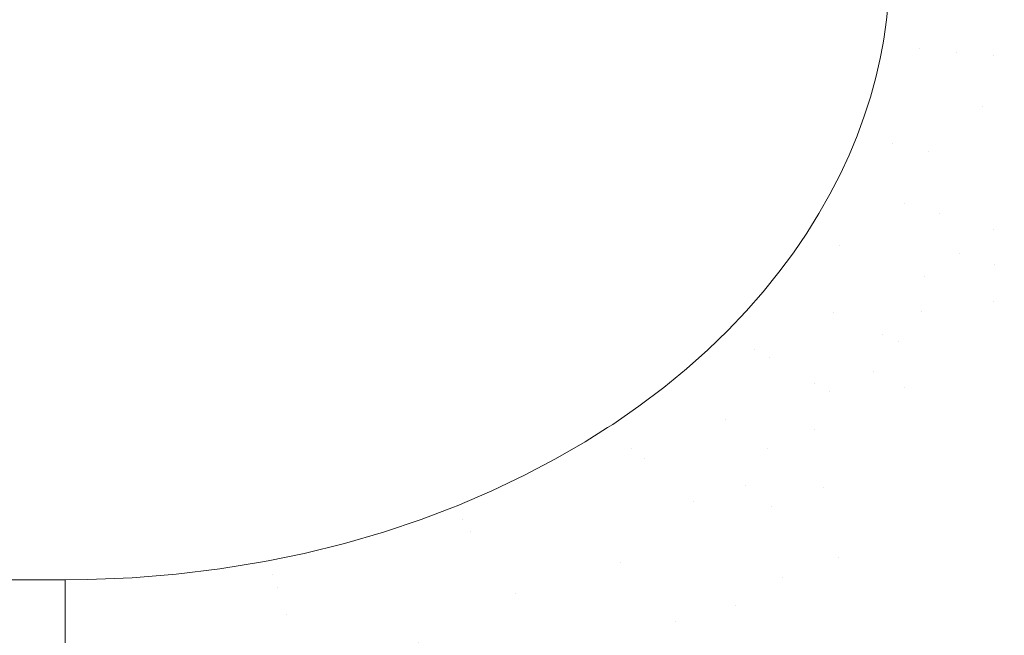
# Model space of a CAD drawing. Header units: centimetres. Extents: x -35.1 to 36.2, y 4.2 to 6.
# Tile 232 of 256: x 11.9935 to 12.1532, y 4.5912 to 4.691. Entities that reach past the tile are written whole.
import ezdxf

# ---------------------------------------------------------------- set-up
doc = ezdxf.new("R2010")
doc.units = ezdxf.units.CM
doc.header["$LTSCALE"] = 2.54
doc.layers.add('Lucido design-1', color=7, linetype='Continuous')

# ---------------------------------------------------------------- blocks, each defined once
blk = doc.blocks.new('Gruppo-4-1')
at = {"color": 7, "linetype": 'Continuous', "lineweight": 9}
blk.add_3dface([(-34.95277, 5.90021, -2276.22217), (-34.95277, 4.30021, -2276.22217), (36.07969, 4.30021, -2276.22217), (36.07969, 5.90021, -2276.22217)], dxfattribs=at)
for points, invisible_edges in [([(12.1341, 4.69101, -2276.62217), (12.13364, 4.68788, -2276.62217), (-11.00774, 5.90021, -2276.62217)], 10), ([(12.13364, 4.68788, -2276.62217), (12.13347, 4.68694, -2276.62217), (-11.00774, 5.90021, -2276.62217)], 10), ([(-11.00774, 4.70021, -2276.62217), (-11.00774, 5.90021, -2276.62217), (12.13347, 4.68694, -2276.62217)], 10), ([(-11.0077, 4.69788, -2276.62217), (-11.00774, 4.70021, -2276.62217), (12.13347, 4.68694, -2276.62217)], 10), ([(12.1341, 4.69101, -2276.62217), (12.13442, 4.69414, -2276.62217), (12.14063, 4.70021, -2276.62229), (12.13939, 4.68635, -2276.62227)], 14), ([(12.14539, 4.68574, -2276.62257), (12.13939, 4.68635, -2276.62227), (12.14166, 4.70021, -2276.62231)], 11), ([(12.13939, 4.68635, -2276.62227), (12.14063, 4.70021, -2276.62229), (12.14166, 4.70021, -2276.62231)], 9), ([(12.14166, 4.70021, -2276.62231), (12.14668, 4.70021, -2276.6226), (12.14539, 4.68574, -2276.62257)], 10), ([(12.14539, 4.68574, -2276.62257), (12.14668, 4.70021, -2276.6226), (12.14862, 4.70021, -2276.62272)], 9), ([(12.14862, 4.70021, -2276.62272), (12.15147, 4.68514, -2276.62309), (12.14539, 4.68574, -2276.62257)], 11), ([(12.14862, 4.70021, -2276.62272), (12.15281, 4.70021, -2276.62313), (12.15147, 4.68514, -2276.62309)], 10), ([(12.15147, 4.68514, -2276.62309), (12.15281, 4.70021, -2276.62313), (12.15551, 4.70021, -2276.62339)], 9), ([(12.15551, 4.70021, -2276.62339), (12.15761, 4.68452, -2276.62384), (12.15147, 4.68514, -2276.62309)], 11), ([(-11.00754, 4.69481, -2276.62217), (-11.0077, 4.69788, -2276.62217), (12.13347, 4.68694, -2276.62217)], 10), ([(-11.00726, 4.69173, -2276.62217), (-11.00754, 4.69481, -2276.62217), (12.13347, 4.68694, -2276.62217)], 10), ([(12.13347, 4.68694, -2276.62217), (-11.00654, 4.68694, -2276.62217), (-11.00684, 4.68863, -2276.62217), (-11.00726, 4.69173, -2276.62217)], 9), ([(12.13364, 4.68788, -2276.62217), (12.1341, 4.69101, -2276.62217), (12.13939, 4.68635, -2276.62227)], 10), ([(-11.00654, 4.68694, -2276.62217), (12.13347, 4.68694, -2276.62217), (12.00089, 4.60021, -2276.62217), (-10.87397, 4.60021, -2276.62217)], 11), ([(12.00452, 4.60025, -2276.62217), (12.00089, 4.60021, -2276.62217), (12.13347, 4.68694, -2276.62217)], 10), ([(12.0189, 4.60112, -2276.62217), (12.01174, 4.60054, -2276.62217), (12.00452, 4.60025, -2276.62217), (12.13347, 4.68694, -2276.62217)], 12), ([(12.13347, 4.68694, -2276.62217), (12.02595, 4.60198, -2276.62217), (12.0189, 4.60112, -2276.62217)], 9), ([(12.13347, 4.68694, -2276.62217), (12.03287, 4.60311, -2276.62217), (12.02595, 4.60198, -2276.62217)], 9), ([(12.13347, 4.68694, -2276.62217), (12.03382, 4.60331, -2276.62217), (12.03287, 4.60311, -2276.62217)], 9), ([(12.04618, 4.60612, -2276.62217), (12.03962, 4.6045, -2276.62217), (12.03382, 4.60331, -2276.62217), (12.13347, 4.68694, -2276.62217)], 12), ([(12.13347, 4.68694, -2276.62217), (12.05252, 4.60796, -2276.62217), (12.04618, 4.60612, -2276.62217)], 9), ([(12.13347, 4.68694, -2276.62217), (12.05862, 4.61, -2276.62217), (12.05252, 4.60796, -2276.62217)], 9), ([(12.13347, 4.68694, -2276.62217), (12.06384, 4.61199, -2276.62217), (12.05862, 4.61, -2276.62217)], 9), ([(12.06447, 4.61223, -2276.62217), (12.06384, 4.61199, -2276.62217), (12.13347, 4.68694, -2276.62217)], 10), ([(12.07006, 4.61462, -2276.62217), (12.06447, 4.61223, -2276.62217), (12.13347, 4.68694, -2276.62217)], 10), ([(12.07537, 4.61715, -2276.62217), (12.07006, 4.61462, -2276.62217), (12.13347, 4.68694, -2276.62217)], 10), ([(12.08042, 4.6198, -2276.62217), (12.07537, 4.61715, -2276.62217), (12.13347, 4.68694, -2276.62217)], 10), ([(12.13347, 4.68694, -2276.62217), (12.08884, 4.62488, -2276.62217), (12.08518, 4.62256, -2276.62217), (12.08042, 4.6198, -2276.62217)], 9), ([(12.08968, 4.62541, -2276.62217), (12.08884, 4.62488, -2276.62217), (12.13347, 4.68694, -2276.62217)], 10), ([(12.09391, 4.62834, -2276.62217), (12.08968, 4.62541, -2276.62217), (12.13347, 4.68694, -2276.62217)], 10), ([(12.13347, 4.68694, -2276.62217), (12.10165, 4.63443, -2276.62217), (12.09794, 4.63139, -2276.62217), (12.09391, 4.62834, -2276.62217)], 9), ([(12.1051, 4.63751, -2276.62217), (12.10165, 4.63443, -2276.62217), (12.13347, 4.68694, -2276.62217)], 10), ([(12.10832, 4.64063, -2276.62217), (12.1051, 4.63751, -2276.62217), (12.13347, 4.68694, -2276.62217)], 10), ([(12.11131, 4.64376, -2276.62217), (12.10832, 4.64063, -2276.62217), (12.13347, 4.68694, -2276.62217)], 10), ([(12.11408, 4.64691, -2276.62217), (12.11131, 4.64376, -2276.62217), (12.13347, 4.68694, -2276.62217)], 10), ([(12.11663, 4.65007, -2276.62217), (12.11408, 4.64691, -2276.62217), (12.13347, 4.68694, -2276.62217)], 10), ([(12.13347, 4.68694, -2276.62217), (12.12114, 4.65639, -2276.62217), (12.11899, 4.65324, -2276.62217), (12.11663, 4.65007, -2276.62217)], 9), ([(12.12114, 4.65641, -2276.62217), (12.12114, 4.65639, -2276.62217), (12.13347, 4.68694, -2276.62217), (12.13306, 4.68475, -2276.62217)], 10), ([(12.13306, 4.68475, -2276.62217), (12.13347, 4.68694, -2276.62217), (12.13939, 4.68635, -2276.62227)], 10), ([(12.13939, 4.68635, -2276.62227), (12.13347, 4.68694, -2276.62217), (12.13364, 4.68788, -2276.62217)], 9), ([(12.13147, 4.67848, -2276.62217), (12.13233, 4.68162, -2276.62217), (12.13939, 4.68635, -2276.62227), (12.13504, 4.67096, -2276.62227)], 14), ([(12.13233, 4.68162, -2276.62217), (12.13306, 4.68475, -2276.62217), (12.13939, 4.68635, -2276.62227)], 10), ([(12.13939, 4.68635, -2276.62227), (12.14539, 4.68574, -2276.62257), (12.14085, 4.6697, -2276.62257), (12.13504, 4.67096, -2276.62227)], 15), ([(12.14085, 4.6697, -2276.62257), (12.14539, 4.68574, -2276.62257), (12.1496, 4.67696, -2276.62309)], 11), ([(12.14539, 4.68574, -2276.62257), (12.15147, 4.68514, -2276.62309), (12.1496, 4.67696, -2276.62309)], 11), ([(12.1496, 4.67696, -2276.62309), (12.15147, 4.68514, -2276.62309), (12.15761, 4.68452, -2276.62384), (12.15566, 4.67602, -2276.62384)], 15), ([(12.12312, 4.65957, -2276.62217), (12.12114, 4.65641, -2276.62217), (12.13306, 4.68475, -2276.62217)], 10), ([(12.12491, 4.66274, -2276.62217), (12.12312, 4.65957, -2276.62217), (12.13306, 4.68475, -2276.62217)], 10), ([(12.12654, 4.6659, -2276.62217), (12.12491, 4.66274, -2276.62217), (12.13306, 4.68475, -2276.62217)], 10), ([(12.128, 4.66905, -2276.62217), (12.12654, 4.6659, -2276.62217), (12.13306, 4.68475, -2276.62217)], 10), ([(12.12931, 4.6722, -2276.62217), (12.128, 4.66905, -2276.62217), (12.13306, 4.68475, -2276.62217)], 10), ([(12.13046, 4.67535, -2276.62217), (12.12931, 4.6722, -2276.62217), (12.13306, 4.68475, -2276.62217)], 10), ([(12.13306, 4.68475, -2276.62217), (12.13233, 4.68162, -2276.62217), (12.13147, 4.67848, -2276.62217), (12.13046, 4.67535, -2276.62217)], 8), ([(12.13046, 4.67535, -2276.62217), (12.13147, 4.67848, -2276.62217), (12.13504, 4.67096, -2276.62227)], 10), ([(12.1496, 4.67696, -2276.62309), (12.14674, 4.66841, -2276.62309), (12.14085, 4.6697, -2276.62257)], 11), ([(12.15566, 4.67602, -2276.62384), (12.15268, 4.66712, -2276.62384), (12.14674, 4.66841, -2276.62309), (12.1496, 4.67696, -2276.62309)], 15), ([(12.15567, 4.66647, -2276.6243), (12.15268, 4.66712, -2276.62384), (12.15566, 4.67602, -2276.62384)], 11), ([(12.13504, 4.67096, -2276.62227), (12.12931, 4.6722, -2276.62217), (12.13046, 4.67535, -2276.62217)], 9), ([(12.12491, 4.66274, -2276.62217), (12.12654, 4.6659, -2276.62217), (12.13504, 4.67096, -2276.62227), (12.1265, 4.65444, -2276.62227)], 14), ([(12.1265, 4.65444, -2276.62227), (12.13504, 4.67096, -2276.62227), (12.13702, 4.66119, -2276.62257)], 11), ([(12.12654, 4.6659, -2276.62217), (12.128, 4.66905, -2276.62217), (12.13504, 4.67096, -2276.62227)], 10), ([(12.128, 4.66905, -2276.62217), (12.12931, 4.6722, -2276.62217), (12.13504, 4.67096, -2276.62227)], 10), ([(12.13504, 4.67096, -2276.62227), (12.14085, 4.6697, -2276.62257), (12.13702, 4.66119, -2276.62257)], 11), ([(12.13702, 4.66119, -2276.62257), (12.14085, 4.6697, -2276.62257), (12.14674, 4.66841, -2276.62309), (12.14274, 4.65954, -2276.62309)], 15), ([(12.14274, 4.65954, -2276.62309), (12.14674, 4.66841, -2276.62309), (12.15268, 4.66712, -2276.62384), (12.14852, 4.65789, -2276.62384)], 15), ([(12.15142, 4.65705, -2276.6243), (12.14852, 4.65789, -2276.62384), (12.15268, 4.66712, -2276.62384), (12.15567, 4.66647, -2276.6243)], 15), ([(12.15142, 4.65705, -2276.6243), (12.15567, 4.66647, -2276.6243), (12.15666, 4.66105, -2276.62482)], 11), ([(12.12312, 4.65957, -2276.62217), (12.12491, 4.66274, -2276.62217), (12.1265, 4.65444, -2276.62227)], 10), ([(12.13702, 4.66119, -2276.62257), (12.13194, 4.65245, -2276.62257), (12.1265, 4.65444, -2276.62227)], 11), ([(12.14274, 4.65954, -2276.62309), (12.13745, 4.65045, -2276.62309), (12.13194, 4.65245, -2276.62257), (12.13702, 4.66119, -2276.62257)], 15), ([(12.12114, 4.65641, -2276.62217), (12.12312, 4.65957, -2276.62217), (12.1265, 4.65444, -2276.62227)], 10), ([(12.15666, 4.66105, -2276.62482), (12.15433, 4.65622, -2276.62482), (12.15142, 4.65705, -2276.6243)], 11), ([(12.14023, 4.64943, -2276.62344), (12.13745, 4.65045, -2276.62309), (12.14274, 4.65954, -2276.62309)], 11), ([(12.14023, 4.64943, -2276.62344), (12.14274, 4.65954, -2276.62309), (12.14595, 4.65318, -2276.62384)], 11), ([(12.14274, 4.65954, -2276.62309), (12.14852, 4.65789, -2276.62384), (12.14595, 4.65318, -2276.62384)], 11), ([(12.11899, 4.65324, -2276.62217), (12.12114, 4.65639, -2276.62217), (12.1265, 4.65444, -2276.62227)], 10), ([(12.1265, 4.65444, -2276.62227), (12.12114, 4.65639, -2276.62217), (12.12114, 4.65641, -2276.62217)], 9), ([(12.14595, 4.65318, -2276.62384), (12.14852, 4.65789, -2276.62384), (12.15142, 4.65705, -2276.6243)], 11), ([(12.15142, 4.65705, -2276.6243), (12.15166, 4.65132, -2276.62482), (12.14595, 4.65318, -2276.62384)], 11), ([(12.15142, 4.65705, -2276.6243), (12.15433, 4.65622, -2276.62482), (12.15166, 4.65132, -2276.62482)], 11), ([(12.15166, 4.65132, -2276.62482), (12.15433, 4.65622, -2276.62482), (12.16016, 4.65455, -2276.62603), (12.15738, 4.64947, -2276.62603)], 15), ([(12.11408, 4.64691, -2276.62217), (12.11663, 4.65007, -2276.62217), (12.1265, 4.65444, -2276.62227), (12.11268, 4.63754, -2276.62227)], 14), ([(12.11509, 4.63618, -2276.6224), (12.11268, 4.63754, -2276.62227), (12.1265, 4.65444, -2276.62227)], 11), ([(12.11509, 4.63618, -2276.6224), (12.1265, 4.65444, -2276.62227), (12.12549, 4.64362, -2276.62257)], 11), ([(12.11663, 4.65007, -2276.62217), (12.11899, 4.65324, -2276.62217), (12.1265, 4.65444, -2276.62227)], 10), ([(12.1265, 4.65444, -2276.62227), (12.13194, 4.65245, -2276.62257), (12.12549, 4.64362, -2276.62257)], 11), ([(12.12549, 4.64362, -2276.62257), (12.13194, 4.65245, -2276.62257), (12.13745, 4.65045, -2276.62309), (12.13073, 4.64124, -2276.62309)], 15), ([(12.14595, 4.65318, -2276.62384), (12.14302, 4.64842, -2276.62384), (12.14023, 4.64943, -2276.62344)], 11), ([(12.15166, 4.65132, -2276.62482), (12.14861, 4.64638, -2276.62482), (12.14302, 4.64842, -2276.62384), (12.14595, 4.65318, -2276.62384)], 15), ([(12.13337, 4.64004, -2276.62344), (12.13073, 4.64124, -2276.62309), (12.13745, 4.65045, -2276.62309), (12.14023, 4.64943, -2276.62344)], 15), ([(12.15142, 4.64536, -2276.62539), (12.14861, 4.64638, -2276.62482), (12.15166, 4.65132, -2276.62482)], 11), ([(12.15142, 4.64536, -2276.62539), (12.15166, 4.65132, -2276.62482), (12.15738, 4.64947, -2276.62603)], 11), ([(12.13337, 4.64004, -2276.62344), (12.14023, 4.64943, -2276.62344), (12.13971, 4.64363, -2276.62384)], 11), ([(12.14023, 4.64943, -2276.62344), (12.14302, 4.64842, -2276.62384), (12.13971, 4.64363, -2276.62384)], 11), ([(12.13971, 4.64363, -2276.62384), (12.14302, 4.64842, -2276.62384), (12.14861, 4.64638, -2276.62482), (12.14518, 4.6414, -2276.62482)], 15), ([(12.15738, 4.64947, -2276.62603), (12.15422, 4.64433, -2276.62603), (12.15142, 4.64536, -2276.62539)], 11), ([(12.11131, 4.64376, -2276.62217), (12.11408, 4.64691, -2276.62217), (12.11268, 4.63754, -2276.62227)], 10), ([(12.14792, 4.64029, -2276.62539), (12.14518, 4.6414, -2276.62482), (12.14861, 4.64638, -2276.62482), (12.15142, 4.64536, -2276.62539)], 15), ([(12.15142, 4.64536, -2276.62539), (12.15422, 4.64433, -2276.62603), (12.15066, 4.63917, -2276.62603), (12.14792, 4.64029, -2276.62539)], 15), ([(12.11268, 4.63754, -2276.62227), (12.10832, 4.64063, -2276.62217), (12.11131, 4.64376, -2276.62217)], 9), ([(12.12549, 4.64362, -2276.62257), (12.11753, 4.63482, -2276.62257), (12.11509, 4.63618, -2276.6224)], 11), ([(12.11997, 4.63345, -2276.62281), (12.11753, 4.63482, -2276.62257), (12.12549, 4.64362, -2276.62257)], 11), ([(12.12243, 4.63207, -2276.62309), (12.11997, 4.63345, -2276.62281), (12.12549, 4.64362, -2276.62257)], 11), ([(12.12549, 4.64362, -2276.62257), (12.13073, 4.64124, -2276.62309), (12.12243, 4.63207, -2276.62309)], 11), ([(12.13971, 4.64363, -2276.62384), (12.13602, 4.63883, -2276.62384), (12.13337, 4.64004, -2276.62344)], 11), ([(12.14518, 4.6414, -2276.62482), (12.14134, 4.63642, -2276.62482), (12.13602, 4.63883, -2276.62384), (12.13971, 4.64363, -2276.62384)], 15), ([(12.1534, 4.63805, -2276.62673), (12.15066, 4.63917, -2276.62603), (12.15422, 4.64433, -2276.62603), (12.15703, 4.64331, -2276.62673)], 15), ([(12.1051, 4.63751, -2276.62217), (12.10832, 4.64063, -2276.62217), (12.11268, 4.63754, -2276.62227)], 10), ([(12.1249, 4.63068, -2276.62344), (12.12243, 4.63207, -2276.62309), (12.13073, 4.64124, -2276.62309), (12.13337, 4.64004, -2276.62344)], 15), ([(12.144, 4.63521, -2276.62539), (12.14134, 4.63642, -2276.62482), (12.14518, 4.6414, -2276.62482), (12.14792, 4.64029, -2276.62539)], 15), ([(12.1249, 4.63068, -2276.62344), (12.13337, 4.64004, -2276.62344), (12.13191, 4.63405, -2276.62384)], 11), ([(12.13337, 4.64004, -2276.62344), (12.13602, 4.63883, -2276.62384), (12.13191, 4.63405, -2276.62384)], 11), ([(12.13449, 4.63275, -2276.6243), (12.13191, 4.63405, -2276.62384), (12.13602, 4.63883, -2276.62384)], 11), ([(12.13707, 4.63144, -2276.62482), (12.13449, 4.63275, -2276.6243), (12.13602, 4.63883, -2276.62384)], 11), ([(12.13602, 4.63883, -2276.62384), (12.14134, 4.63642, -2276.62482), (12.13707, 4.63144, -2276.62482)], 11), ([(12.14792, 4.64029, -2276.62539), (12.15066, 4.63917, -2276.62603), (12.14667, 4.63399, -2276.62603), (12.144, 4.63521, -2276.62539)], 15), ([(12.14933, 4.63278, -2276.62673), (12.14667, 4.63399, -2276.62603), (12.15066, 4.63917, -2276.62603), (12.1534, 4.63805, -2276.62673)], 15), ([(12.11268, 4.63754, -2276.62227), (12.09277, 4.62151, -2276.62227), (12.09794, 4.63139, -2276.62217), (12.10165, 4.63443, -2276.62217)], 11), ([(12.09476, 4.61981, -2276.6224), (12.09277, 4.62151, -2276.62227), (12.11268, 4.63754, -2276.62227), (12.11509, 4.63618, -2276.6224)], 15), ([(12.10165, 4.63443, -2276.62217), (12.1051, 4.63751, -2276.62217), (12.11268, 4.63754, -2276.62227)], 10), ([(12.1534, 4.63805, -2276.62673), (12.15613, 4.63694, -2276.62749), (12.152, 4.63158, -2276.62749), (12.14933, 4.63278, -2276.62673)], 15), ([(12.09476, 4.61981, -2276.6224), (12.11509, 4.63618, -2276.6224), (12.10797, 4.62624, -2276.62257)], 11), ([(12.11509, 4.63618, -2276.6224), (12.11753, 4.63482, -2276.62257), (12.10797, 4.62624, -2276.62257)], 11), ([(12.13965, 4.63014, -2276.62539), (12.13707, 4.63144, -2276.62482), (12.14134, 4.63642, -2276.62482), (12.144, 4.63521, -2276.62539)], 15), ([(12.15465, 4.63037, -2276.62831), (12.152, 4.63158, -2276.62749), (12.15613, 4.63694, -2276.62749), (12.15886, 4.63583, -2276.62831)], 15), ([(12.11021, 4.62469, -2276.62281), (12.10797, 4.62624, -2276.62257), (12.11753, 4.63482, -2276.62257), (12.11997, 4.63345, -2276.62281)], 15), ([(12.13191, 4.63405, -2276.62384), (12.12738, 4.62929, -2276.62384), (12.1249, 4.63068, -2276.62344)], 11), ([(12.12987, 4.6279, -2276.6243), (12.12738, 4.62929, -2276.62384), (12.13191, 4.63405, -2276.62384), (12.13449, 4.63275, -2276.6243)], 15), ([(12.144, 4.63521, -2276.62539), (12.14667, 4.63399, -2276.62603), (12.14224, 4.62883, -2276.62603), (12.13965, 4.63014, -2276.62539)], 15), ([(12.11997, 4.63345, -2276.62281), (12.12243, 4.63207, -2276.62309), (12.11247, 4.62313, -2276.62309), (12.11021, 4.62469, -2276.62281)], 15), ([(12.13449, 4.63275, -2276.6243), (12.13707, 4.63144, -2276.62482), (12.13236, 4.6265, -2276.62482), (12.12987, 4.6279, -2276.6243)], 15), ([(12.14482, 4.62753, -2276.62673), (12.14224, 4.62883, -2276.62603), (12.14667, 4.63399, -2276.62603), (12.14933, 4.63278, -2276.62673)], 15), ([(12.14933, 4.63278, -2276.62673), (12.152, 4.63158, -2276.62749), (12.1474, 4.62622, -2276.62749), (12.14482, 4.62753, -2276.62673)], 15), ([(12.09391, 4.62834, -2276.62217), (12.09794, 4.63139, -2276.62217), (12.09277, 4.62151, -2276.62227)], 10), ([(12.11474, 4.62157, -2276.62344), (12.11247, 4.62313, -2276.62309), (12.12243, 4.63207, -2276.62309), (12.1249, 4.63068, -2276.62344)], 15), ([(12.13486, 4.6251, -2276.62539), (12.13236, 4.6265, -2276.62482), (12.13707, 4.63144, -2276.62482), (12.13965, 4.63014, -2276.62539)], 15), ([(12.14998, 4.62492, -2276.62831), (12.1474, 4.62622, -2276.62749), (12.152, 4.63158, -2276.62749), (12.15465, 4.63037, -2276.62831)], 15), ([(12.11474, 4.62157, -2276.62344), (12.1249, 4.63068, -2276.62344), (12.12242, 4.6246, -2276.62384)], 11), ([(12.1249, 4.63068, -2276.62344), (12.12738, 4.62929, -2276.62384), (12.12242, 4.6246, -2276.62384)], 11), ([(12.12481, 4.62311, -2276.6243), (12.12242, 4.6246, -2276.62384), (12.12738, 4.62929, -2276.62384), (12.12987, 4.6279, -2276.6243)], 15), ([(12.13965, 4.63014, -2276.62539), (12.14224, 4.62883, -2276.62603), (12.13736, 4.6237, -2276.62603), (12.13486, 4.6251, -2276.62539)], 15), ([(12.15465, 4.63037, -2276.62831), (12.15729, 4.62917, -2276.62919), (12.15254, 4.62363, -2276.62919), (12.14998, 4.62492, -2276.62831)], 15), ([(12.08968, 4.62541, -2276.62217), (12.09391, 4.62834, -2276.62217), (12.09277, 4.62151, -2276.62227)], 10), ([(12.12987, 4.6279, -2276.6243), (12.13236, 4.6265, -2276.62482), (12.12721, 4.62162, -2276.62482), (12.12481, 4.62311, -2276.6243)], 15), ([(12.13985, 4.6223, -2276.62673), (12.13736, 4.6237, -2276.62603), (12.14224, 4.62883, -2276.62603), (12.14482, 4.62753, -2276.62673)], 15), ([(12.15254, 4.62363, -2276.62919), (12.15729, 4.62917, -2276.62919), (12.15993, 4.62797, -2276.63014), (12.15509, 4.62234, -2276.63014)], 15), ([(12.10797, 4.62624, -2276.62257), (12.09675, 4.6181, -2276.62257), (12.09476, 4.61981, -2276.6224)], 11), ([(12.09877, 4.61638, -2276.62281), (12.09675, 4.6181, -2276.62257), (12.10797, 4.62624, -2276.62257), (12.11021, 4.62469, -2276.62281)], 15), ([(12.1296, 4.62013, -2276.62539), (12.12721, 4.62162, -2276.62482), (12.13236, 4.6265, -2276.62482), (12.13486, 4.6251, -2276.62539)], 15), ([(12.14482, 4.62753, -2276.62673), (12.1474, 4.62622, -2276.62749), (12.14234, 4.62091, -2276.62749), (12.13985, 4.6223, -2276.62673)], 15), ([(12.14483, 4.61951, -2276.62831), (12.14234, 4.62091, -2276.62749), (12.1474, 4.62622, -2276.62749), (12.14998, 4.62492, -2276.62831)], 15), ([(12.08518, 4.62256, -2276.62217), (12.08884, 4.62488, -2276.62217), (12.09277, 4.62151, -2276.62227)], 10), ([(12.09277, 4.62151, -2276.62227), (12.08884, 4.62488, -2276.62217), (12.08968, 4.62541, -2276.62217)], 9), ([(12.11021, 4.62469, -2276.62281), (12.11247, 4.62313, -2276.62309), (12.10079, 4.61465, -2276.62309), (12.09877, 4.61638, -2276.62281)], 15), ([(12.12242, 4.6246, -2276.62384), (12.11701, 4.61999, -2276.62384), (12.11474, 4.62157, -2276.62344)], 11), ([(12.1193, 4.61842, -2276.6243), (12.11701, 4.61999, -2276.62384), (12.12242, 4.6246, -2276.62384), (12.12481, 4.62311, -2276.6243)], 15), ([(12.13486, 4.6251, -2276.62539), (12.13736, 4.6237, -2276.62603), (12.132, 4.61864, -2276.62603), (12.1296, 4.62013, -2276.62539)], 15), ([(12.14998, 4.62492, -2276.62831), (12.15254, 4.62363, -2276.62919), (12.1473, 4.61813, -2276.62919), (12.14483, 4.61951, -2276.62831)], 15), ([(12.10282, 4.61291, -2276.62344), (12.10079, 4.61465, -2276.62309), (12.11247, 4.62313, -2276.62309), (12.11474, 4.62157, -2276.62344)], 15), ([(12.12481, 4.62311, -2276.6243), (12.12721, 4.62162, -2276.62482), (12.12159, 4.61683, -2276.62482), (12.1193, 4.61842, -2276.6243)], 15), ([(12.1344, 4.61715, -2276.62673), (12.132, 4.61864, -2276.62603), (12.13736, 4.6237, -2276.62603), (12.13985, 4.6223, -2276.62673)], 15), ([(12.15509, 4.62234, -2276.63014), (12.14977, 4.61674, -2276.63014), (12.1473, 4.61813, -2276.62919), (12.15254, 4.62363, -2276.62919)], 15), ([(12.07537, 4.61715, -2276.62217), (12.08042, 4.6198, -2276.62217), (12.09277, 4.62151, -2276.62227), (12.06665, 4.60804, -2276.62227)], 14), ([(12.06807, 4.60605, -2276.6224), (12.06665, 4.60804, -2276.62227), (12.09277, 4.62151, -2276.62227), (12.09476, 4.61981, -2276.6224)], 15), ([(12.08042, 4.6198, -2276.62217), (12.08518, 4.62256, -2276.62217), (12.09277, 4.62151, -2276.62227)], 10), ([(12.10282, 4.61291, -2276.62344), (12.11474, 4.62157, -2276.62344), (12.11116, 4.6155, -2276.62384)], 11), ([(12.11474, 4.62157, -2276.62344), (12.11701, 4.61999, -2276.62384), (12.11116, 4.6155, -2276.62384)], 11), ([(12.12388, 4.61525, -2276.62539), (12.12159, 4.61683, -2276.62482), (12.12721, 4.62162, -2276.62482), (12.1296, 4.62013, -2276.62539)], 15), ([(12.13985, 4.6223, -2276.62673), (12.14234, 4.62091, -2276.62749), (12.13679, 4.61566, -2276.62749), (12.1344, 4.61715, -2276.62673)], 15), ([(12.15763, 4.62106, -2276.63114), (12.15221, 4.61537, -2276.63114), (12.14977, 4.61674, -2276.63014), (12.15509, 4.62234, -2276.63014)], 15), ([(12.09476, 4.61981, -2276.6224), (12.09675, 4.6181, -2276.62257), (12.0695, 4.60405, -2276.62257), (12.06807, 4.60605, -2276.6224)], 15), ([(12.11333, 4.61384, -2276.6243), (12.11116, 4.6155, -2276.62384), (12.11701, 4.61999, -2276.62384), (12.1193, 4.61842, -2276.6243)], 15), ([(12.1296, 4.62013, -2276.62539), (12.132, 4.61864, -2276.62603), (12.12617, 4.61367, -2276.62603), (12.12388, 4.61525, -2276.62539)], 15), ([(12.13679, 4.61566, -2276.62749), (12.14234, 4.62091, -2276.62749), (12.14483, 4.61951, -2276.62831), (12.13918, 4.61417, -2276.62831)], 15), ([(12.16015, 4.61979, -2276.63221), (12.15465, 4.61401, -2276.63221), (12.15221, 4.61537, -2276.63114), (12.15763, 4.62106, -2276.63114)], 15), ([(12.07094, 4.60203, -2276.62281), (12.0695, 4.60405, -2276.62257), (12.09675, 4.6181, -2276.62257), (12.09877, 4.61638, -2276.62281)], 15), ([(12.1193, 4.61842, -2276.6243), (12.12159, 4.61683, -2276.62482), (12.1155, 4.61217, -2276.62482), (12.11333, 4.61384, -2276.6243)], 15), ([(12.12846, 4.61209, -2276.62673), (12.12617, 4.61367, -2276.62603), (12.132, 4.61864, -2276.62603), (12.1344, 4.61715, -2276.62673)], 15), ([(12.13918, 4.61417, -2276.62831), (12.14483, 4.61951, -2276.62831), (12.1473, 4.61813, -2276.62919), (12.14156, 4.61269, -2276.62919)], 15), ([(12.14156, 4.61269, -2276.62919), (12.1473, 4.61813, -2276.62919), (12.14977, 4.61674, -2276.63014), (12.14392, 4.61122, -2276.63014)], 15), ([(12.07006, 4.61462, -2276.62217), (12.07537, 4.61715, -2276.62217), (12.06665, 4.60804, -2276.62227)], 10), ([(12.1155, 4.61217, -2276.62482), (12.12159, 4.61683, -2276.62482), (12.12388, 4.61525, -2276.62539)], 11), ([(12.1344, 4.61715, -2276.62673), (12.13679, 4.61566, -2276.62749), (12.13075, 4.61051, -2276.62749), (12.12846, 4.61209, -2276.62673)], 15), ([(12.14392, 4.61122, -2276.63014), (12.14977, 4.61674, -2276.63014), (12.15221, 4.61537, -2276.63114), (12.14628, 4.60976, -2276.63114)], 15), ([(12.09877, 4.61638, -2276.62281), (12.10079, 4.61465, -2276.62309), (12.07239, 4.6, -2276.62309), (12.07094, 4.60203, -2276.62281)], 15), ([(12.11116, 4.6155, -2276.62384), (12.10486, 4.61116, -2276.62384), (12.10282, 4.61291, -2276.62344)], 11), ([(12.1069, 4.60941, -2276.6243), (12.10486, 4.61116, -2276.62384), (12.11116, 4.6155, -2276.62384), (12.11333, 4.61384, -2276.6243)], 15), ([(12.12388, 4.61525, -2276.62539), (12.111, 4.6059, -2276.62539), (12.1155, 4.61217, -2276.62482)], 11), ([(12.12388, 4.61525, -2276.62539), (12.12617, 4.61367, -2276.62603), (12.11305, 4.60414, -2276.62603), (12.111, 4.6059, -2276.62539)], 15), ([(12.13918, 4.61417, -2276.62831), (12.13303, 4.60893, -2276.62831), (12.13075, 4.61051, -2276.62749), (12.13679, 4.61566, -2276.62749)], 15), ([(12.14628, 4.60976, -2276.63114), (12.15221, 4.61537, -2276.63114), (12.15465, 4.61401, -2276.63221), (12.14862, 4.6083, -2276.63221)], 15), ([(12.06524, 4.61002, -2276.62219), (12.06447, 4.61223, -2276.62217), (12.07006, 4.61462, -2276.62217)], 9), ([(12.07006, 4.61462, -2276.62217), (12.06665, 4.60804, -2276.62227), (12.06524, 4.61002, -2276.62219)], 11), ([(12.07384, 4.59797, -2276.62344), (12.07239, 4.6, -2276.62309), (12.10079, 4.61465, -2276.62309), (12.10282, 4.61291, -2276.62344)], 15), ([(12.11333, 4.61384, -2276.6243), (12.1155, 4.61217, -2276.62482), (12.10895, 4.60765, -2276.62482), (12.1069, 4.60941, -2276.6243)], 15), ([(12.1151, 4.60238, -2276.62673), (12.11305, 4.60414, -2276.62603), (12.12617, 4.61367, -2276.62603), (12.12846, 4.61209, -2276.62673)], 15), ([(12.14156, 4.61269, -2276.62919), (12.1353, 4.60736, -2276.62919), (12.13303, 4.60893, -2276.62831), (12.13918, 4.61417, -2276.62831)], 15), ([(12.14862, 4.6083, -2276.63221), (12.15465, 4.61401, -2276.63221), (12.15706, 4.61265, -2276.63334), (12.15093, 4.60686, -2276.63334)], 15), ([(12.05862, 4.61, -2276.62217), (12.06384, 4.61199, -2276.62217), (12.06524, 4.61002, -2276.62219)], 10), ([(12.06524, 4.61002, -2276.62219), (12.06384, 4.61199, -2276.62217), (12.06447, 4.61223, -2276.62217)], 9), ([(12.07384, 4.59797, -2276.62344), (12.10282, 4.61291, -2276.62344), (12.09092, 4.60305, -2276.62384)], 11), ([(12.10282, 4.61291, -2276.62344), (12.10486, 4.61116, -2276.62384), (12.09092, 4.60305, -2276.62384)], 11), ([(12.111, 4.6059, -2276.62539), (12.10895, 4.60765, -2276.62482), (12.1155, 4.61217, -2276.62482)], 11), ([(12.12846, 4.61209, -2276.62673), (12.13075, 4.61051, -2276.62749), (12.11715, 4.60063, -2276.62749), (12.1151, 4.60238, -2276.62673)], 15), ([(12.14392, 4.61122, -2276.63014), (12.13756, 4.6058, -2276.63014), (12.1353, 4.60736, -2276.62919), (12.14156, 4.61269, -2276.62919)], 15), ([(12.15323, 4.60543, -2276.63453), (12.15093, 4.60686, -2276.63334), (12.15706, 4.61265, -2276.63334), (12.15945, 4.61131, -2276.63453)], 15), ([(12.09269, 4.60114, -2276.6243), (12.09092, 4.60305, -2276.62384), (12.10486, 4.61116, -2276.62384), (12.1069, 4.60941, -2276.6243)], 15), ([(12.11715, 4.60063, -2276.62749), (12.13075, 4.61051, -2276.62749), (12.12637, 4.60382, -2276.62831)], 11), ([(12.13075, 4.61051, -2276.62749), (12.13303, 4.60893, -2276.62831), (12.12637, 4.60382, -2276.62831)], 11), ([(12.14628, 4.60976, -2276.63114), (12.13981, 4.60424, -2276.63114), (12.13756, 4.6058, -2276.63014), (12.14392, 4.61122, -2276.63014)], 15), ([(12.06524, 4.61002, -2276.62219), (12.03455, 4.60114, -2276.62219), (12.04618, 4.60612, -2276.62217), (12.05252, 4.60796, -2276.62217)], 11), ([(12.06524, 4.61002, -2276.62219), (12.06665, 4.60804, -2276.62227), (12.03529, 4.59897, -2276.62227), (12.03455, 4.60114, -2276.62219)], 15), ([(12.06524, 4.61002, -2276.62219), (12.05252, 4.60796, -2276.62217), (12.05862, 4.61, -2276.62217)], 9), ([(12.1069, 4.60941, -2276.6243), (12.10895, 4.60765, -2276.62482), (12.09447, 4.59922, -2276.62482), (12.09269, 4.60114, -2276.6243)], 15), ([(12.12637, 4.60382, -2276.62831), (12.13303, 4.60893, -2276.62831), (12.1353, 4.60736, -2276.62919), (12.12852, 4.60216, -2276.62919)], 15), ([(12.14862, 4.6083, -2276.63221), (12.14204, 4.6027, -2276.63221), (12.13981, 4.60424, -2276.63114), (12.14628, 4.60976, -2276.63114)], 15), ([(12.03603, 4.59678, -2276.6224), (12.03529, 4.59897, -2276.62227), (12.06665, 4.60804, -2276.62227), (12.06807, 4.60605, -2276.6224)], 15), ([(12.09624, 4.5973, -2276.62539), (12.09447, 4.59922, -2276.62482), (12.10895, 4.60765, -2276.62482), (12.111, 4.6059, -2276.62539)], 15), ([(12.13067, 4.60051, -2276.63014), (12.12852, 4.60216, -2276.62919), (12.1353, 4.60736, -2276.62919), (12.13756, 4.6058, -2276.63014)], 15), ([(12.15093, 4.60686, -2276.63334), (12.14426, 4.60117, -2276.63334), (12.14204, 4.6027, -2276.63221), (12.14862, 4.6083, -2276.63221)], 15), ([(12.03455, 4.60114, -2276.62219), (12.03962, 4.6045, -2276.62217), (12.04618, 4.60612, -2276.62217)], 9), ([(12.06807, 4.60605, -2276.6224), (12.0695, 4.60405, -2276.62257), (12.03678, 4.59458, -2276.62257), (12.03603, 4.59678, -2276.6224)], 15), ([(12.111, 4.6059, -2276.62539), (12.11305, 4.60414, -2276.62603), (12.09802, 4.59539, -2276.62603), (12.09624, 4.5973, -2276.62539)], 15), ([(12.13756, 4.6058, -2276.63014), (12.13981, 4.60424, -2276.63114), (12.13281, 4.59887, -2276.63114), (12.13067, 4.60051, -2276.63014)], 15), ([(12.14646, 4.59965, -2276.63453), (12.14426, 4.60117, -2276.63334), (12.15093, 4.60686, -2276.63334), (12.15323, 4.60543, -2276.63453)], 15), ([(12.15323, 4.60543, -2276.63453), (12.15551, 4.60401, -2276.63579), (12.14863, 4.59815, -2276.63579), (12.14646, 4.59965, -2276.63453)], 15), ([(12.03455, 4.60114, -2276.62219), (12.03382, 4.60331, -2276.62217), (12.03962, 4.6045, -2276.62217)], 9), ([(12.03753, 4.59236, -2276.62281), (12.03678, 4.59458, -2276.62257), (12.0695, 4.60405, -2276.62257), (12.07094, 4.60203, -2276.62281)], 15), ([(12.0998, 4.59347, -2276.62673), (12.09802, 4.59539, -2276.62603), (12.11305, 4.60414, -2276.62603), (12.1151, 4.60238, -2276.62673)], 15), ([(12.12637, 4.60382, -2276.62831), (12.11919, 4.59888, -2276.62831), (12.11715, 4.60063, -2276.62749)], 11), ([(12.12852, 4.60216, -2276.62919), (12.12123, 4.59714, -2276.62919), (12.11919, 4.59888, -2276.62831), (12.12637, 4.60382, -2276.62831)], 15), ([(12.13493, 4.59724, -2276.63221), (12.13281, 4.59887, -2276.63114), (12.13981, 4.60424, -2276.63114), (12.14204, 4.6027, -2276.63221)], 15), ([(12.15078, 4.59667, -2276.6371), (12.14863, 4.59815, -2276.63579), (12.15551, 4.60401, -2276.63579), (12.15775, 4.60262, -2276.6371)], 15), ([(12.03455, 4.60114, -2276.62219), (12.02595, 4.60198, -2276.62217), (12.03287, 4.60311, -2276.62217)], 9), ([(12.03287, 4.60311, -2276.62217), (12.03382, 4.60331, -2276.62217), (12.03455, 4.60114, -2276.62219)], 10), ([(12.09092, 4.60305, -2276.62384), (12.0753, 4.59592, -2276.62384), (12.07384, 4.59797, -2276.62344)], 11), ([(12.07676, 4.59387, -2276.6243), (12.0753, 4.59592, -2276.62384), (12.09092, 4.60305, -2276.62384), (12.09269, 4.60114, -2276.6243)], 15), ([(12.0998, 4.59347, -2276.62673), (12.1151, 4.60238, -2276.62673), (12.1096, 4.59597, -2276.62749)], 11), ([(12.1151, 4.60238, -2276.62673), (12.11715, 4.60063, -2276.62749), (12.1096, 4.59597, -2276.62749)], 11), ([(12.12325, 4.5954, -2276.63014), (12.12123, 4.59714, -2276.62919), (12.12852, 4.60216, -2276.62919), (12.13067, 4.60051, -2276.63014)], 15), ([(12.14204, 4.6027, -2276.63221), (12.14426, 4.60117, -2276.63334), (12.13703, 4.59563, -2276.63334), (12.13493, 4.59724, -2276.63221)], 15), ([(12.15775, 4.60262, -2276.6371), (12.15997, 4.60124, -2276.63847), (12.1529, 4.5952, -2276.63847), (12.15078, 4.59667, -2276.6371)], 15), ([(12.00089, 4.59585, -2276.62227), (12.00089, 4.59799, -2276.62222), (12.03455, 4.60114, -2276.62219)], 10), ([(12.03455, 4.60114, -2276.62219), (12.00089, 4.59799, -2276.62222), (12.01174, 4.60054, -2276.62217), (12.0189, 4.60112, -2276.62217)], 11), ([(12.03455, 4.60114, -2276.62219), (12.03529, 4.59897, -2276.62227), (12.00089, 4.59585, -2276.62227)], 11), ([(12.00452, 4.60025, -2276.62217), (12.01174, 4.60054, -2276.62217), (12.00089, 4.59799, -2276.62222)], 10), ([(12.03455, 4.60114, -2276.62219), (12.0189, 4.60112, -2276.62217), (12.02595, 4.60198, -2276.62217)], 9), ([(12.07094, 4.60203, -2276.62281), (12.07239, 4.6, -2276.62309), (12.03829, 4.59014, -2276.62309), (12.03753, 4.59236, -2276.62281)], 15), ([(12.09269, 4.60114, -2276.6243), (12.09447, 4.59922, -2276.62482), (12.07823, 4.59181, -2276.62482), (12.07676, 4.59387, -2276.6243)], 15), ([(12.1096, 4.59597, -2276.62749), (12.11715, 4.60063, -2276.62749), (12.11919, 4.59888, -2276.62831), (12.11151, 4.59414, -2276.62831)], 15), ([(12.13067, 4.60051, -2276.63014), (12.13281, 4.59887, -2276.63114), (12.12527, 4.59368, -2276.63114), (12.12325, 4.5954, -2276.63014)], 15), ([(12.13912, 4.59403, -2276.63453), (12.13703, 4.59563, -2276.63334), (12.14426, 4.60117, -2276.63334), (12.14646, 4.59965, -2276.63453)], 15), ([(12.15499, 4.59376, -2276.6399), (12.1529, 4.5952, -2276.63847), (12.15997, 4.60124, -2276.63847), (12.16216, 4.59987, -2276.6399)], 15), ([(-10.87397, 4.59799, -2276.62222), (-10.87397, 4.60021, -2276.62217), (12.00089, 4.60021, -2276.62217), (12.00089, 4.59799, -2276.62222)], 8), ([(12.00089, 4.59799, -2276.62222), (12.00089, 4.60021, -2276.62217), (12.00452, 4.60025, -2276.62217)], 8), ([(12.00089, 4.5915, -2276.62255), (12.00089, 4.59585, -2276.62227), (12.03529, 4.59897, -2276.62227)], 10), ([(12.03529, 4.59897, -2276.62227), (12.03603, 4.59678, -2276.6224), (12.00089, 4.5915, -2276.62255)], 11), ([(12.03905, 4.5879, -2276.62344), (12.03829, 4.59014, -2276.62309), (12.07239, 4.6, -2276.62309), (12.07384, 4.59797, -2276.62344)], 15), ([(12.0797, 4.58976, -2276.62539), (12.07823, 4.59181, -2276.62482), (12.09447, 4.59922, -2276.62482), (12.09624, 4.5973, -2276.62539)], 15), ([(12.14646, 4.59965, -2276.63453), (12.14863, 4.59815, -2276.63579), (12.14118, 4.59244, -2276.63579), (12.13912, 4.59403, -2276.63453)], 15), ([(12.00089, 4.59799, -2276.62222), (12.00089, 4.59585, -2276.62227), (-10.87397, 4.59585, -2276.62227), (-10.87397, 4.59799, -2276.62222)], 10), ([(12.03905, 4.5879, -2276.62344), (12.07384, 4.59797, -2276.62344), (12.05817, 4.59004, -2276.62384)], 11), ([(12.07384, 4.59797, -2276.62344), (12.0753, 4.59592, -2276.62384), (12.05817, 4.59004, -2276.62384)], 11), ([(12.09624, 4.5973, -2276.62539), (12.09802, 4.59539, -2276.62603), (12.08116, 4.5877, -2276.62603), (12.0797, 4.58976, -2276.62539)], 15), ([(12.11151, 4.59414, -2276.62831), (12.11919, 4.59888, -2276.62831), (12.12123, 4.59714, -2276.62919), (12.11342, 4.59232, -2276.62919)], 15), ([(12.12727, 4.59196, -2276.63221), (12.12527, 4.59368, -2276.63114), (12.13281, 4.59887, -2276.63114), (12.13493, 4.59724, -2276.63221)], 15), ([(12.14322, 4.59087, -2276.6371), (12.14118, 4.59244, -2276.63579), (12.14863, 4.59815, -2276.63579), (12.15078, 4.59667, -2276.6371)], 15), ([(12.00089, 4.5915, -2276.62255), (-10.87397, 4.5915, -2276.62255), (-10.87397, 4.59585, -2276.62227), (12.00089, 4.59585, -2276.62227)], 5), ([(12.03603, 4.59678, -2276.6224), (12.03678, 4.59458, -2276.62257), (12.00089, 4.5915, -2276.62255)], 11), ([(12.0593, 4.58788, -2276.6243), (12.05817, 4.59004, -2276.62384), (12.0753, 4.59592, -2276.62384), (12.07676, 4.59387, -2276.6243)], 15), ([(12.1096, 4.59597, -2276.62749), (12.10157, 4.59156, -2276.62749), (12.0998, 4.59347, -2276.62673)], 11), ([(12.11151, 4.59414, -2276.62831), (12.10334, 4.58965, -2276.62831), (12.10157, 4.59156, -2276.62749), (12.1096, 4.59597, -2276.62749)], 15), ([(12.11531, 4.5905, -2276.63014), (12.11342, 4.59232, -2276.62919), (12.12123, 4.59714, -2276.62919), (12.12325, 4.5954, -2276.63014)], 15), ([(12.13493, 4.59724, -2276.63221), (12.13703, 4.59563, -2276.63334), (12.12925, 4.59027, -2276.63334), (12.12727, 4.59196, -2276.63221)], 15), ([(12.15078, 4.59667, -2276.6371), (12.1529, 4.5952, -2276.63847), (12.14523, 4.58933, -2276.63847), (12.14322, 4.59087, -2276.6371)], 15), ([(12.00089, 4.58716, -2276.62303), (12.00089, 4.5915, -2276.62255), (12.03678, 4.59458, -2276.62257)], 10), ([(12.03678, 4.59458, -2276.62257), (12.03753, 4.59236, -2276.62281), (12.00089, 4.58716, -2276.62303)], 11), ([(12.08263, 4.58564, -2276.62673), (12.08116, 4.5877, -2276.62603), (12.09802, 4.59539, -2276.62603), (12.0998, 4.59347, -2276.62673)], 15), ([(12.11342, 4.59232, -2276.62919), (12.1051, 4.58775, -2276.62919), (12.10334, 4.58965, -2276.62831), (12.11151, 4.59414, -2276.62831)], 15), ([(12.12325, 4.5954, -2276.63014), (12.12527, 4.59368, -2276.63114), (12.11719, 4.5887, -2276.63114), (12.11531, 4.5905, -2276.63014)], 15), ([(12.13122, 4.58858, -2276.63453), (12.12925, 4.59027, -2276.63334), (12.13703, 4.59563, -2276.63334), (12.13912, 4.59403, -2276.63453)], 15), ([(12.14722, 4.5878, -2276.6399), (12.14523, 4.58933, -2276.63847), (12.1529, 4.5952, -2276.63847), (12.15499, 4.59376, -2276.6399)], 15), ([(12.07676, 4.59387, -2276.6243), (12.07823, 4.59181, -2276.62482), (12.06043, 4.58571, -2276.62482), (12.0593, 4.58788, -2276.6243)], 15), ([(12.08263, 4.58564, -2276.62673), (12.0998, 4.59347, -2276.62673), (12.09306, 4.58741, -2276.62749)], 11), ([(12.0998, 4.59347, -2276.62673), (12.10157, 4.59156, -2276.62749), (12.09306, 4.58741, -2276.62749)], 11), ([(12.11906, 4.5869, -2276.63221), (12.11719, 4.5887, -2276.63114), (12.12527, 4.59368, -2276.63114), (12.12727, 4.59196, -2276.63221)], 15), ([(12.13912, 4.59403, -2276.63453), (12.14118, 4.59244, -2276.63579), (12.13316, 4.58692, -2276.63579), (12.13122, 4.58858, -2276.63453)], 15), ([(12.15499, 4.59376, -2276.6399), (12.15705, 4.59234, -2276.64139), (12.14918, 4.5863, -2276.64139), (12.14722, 4.5878, -2276.6399)], 15), ([(12.00089, 4.58716, -2276.62303), (-10.87397, 4.58716, -2276.62303), (-10.87397, 4.5915, -2276.62255), (12.00089, 4.5915, -2276.62255)], 5), ([(12.03753, 4.59236, -2276.62281), (12.03829, 4.59014, -2276.62309), (12.00089, 4.58716, -2276.62303)], 11), ([(12.06156, 4.58353, -2276.62539), (12.06043, 4.58571, -2276.62482), (12.07823, 4.59181, -2276.62482), (12.0797, 4.58976, -2276.62539)], 15), ([(12.09306, 4.58741, -2276.62749), (12.10157, 4.59156, -2276.62749), (12.10334, 4.58965, -2276.62831), (12.09468, 4.58543, -2276.62831)], 15), ([(12.10685, 4.58585, -2276.63014), (12.1051, 4.58775, -2276.62919), (12.11342, 4.59232, -2276.62919), (12.11531, 4.5905, -2276.63014)], 15), ([(12.12727, 4.59196, -2276.63221), (12.12925, 4.59027, -2276.63334), (12.12092, 4.58513, -2276.63334), (12.11906, 4.5869, -2276.63221)], 15), ([(12.13508, 4.58527, -2276.6371), (12.13316, 4.58692, -2276.63579), (12.14118, 4.59244, -2276.63579), (12.14322, 4.59087, -2276.6371)], 15), ([(12.1511, 4.58482, -2276.64293), (12.14918, 4.5863, -2276.64139), (12.15705, 4.59234, -2276.64139), (12.15907, 4.59094, -2276.64293)], 15)]:
    blk.add_3dface(points, dxfattribs=dict(at, invisible_edges=invisible_edges))

msp = doc.modelspace()

# ---------------------------------------------------------------- block references
at = {"layer": 'Lucido design-1', "color": 7}
msp.add_blockref('Gruppo-4-1', (0, 0), dxfattribs=at)

doc.saveas('drawing.dxf')
